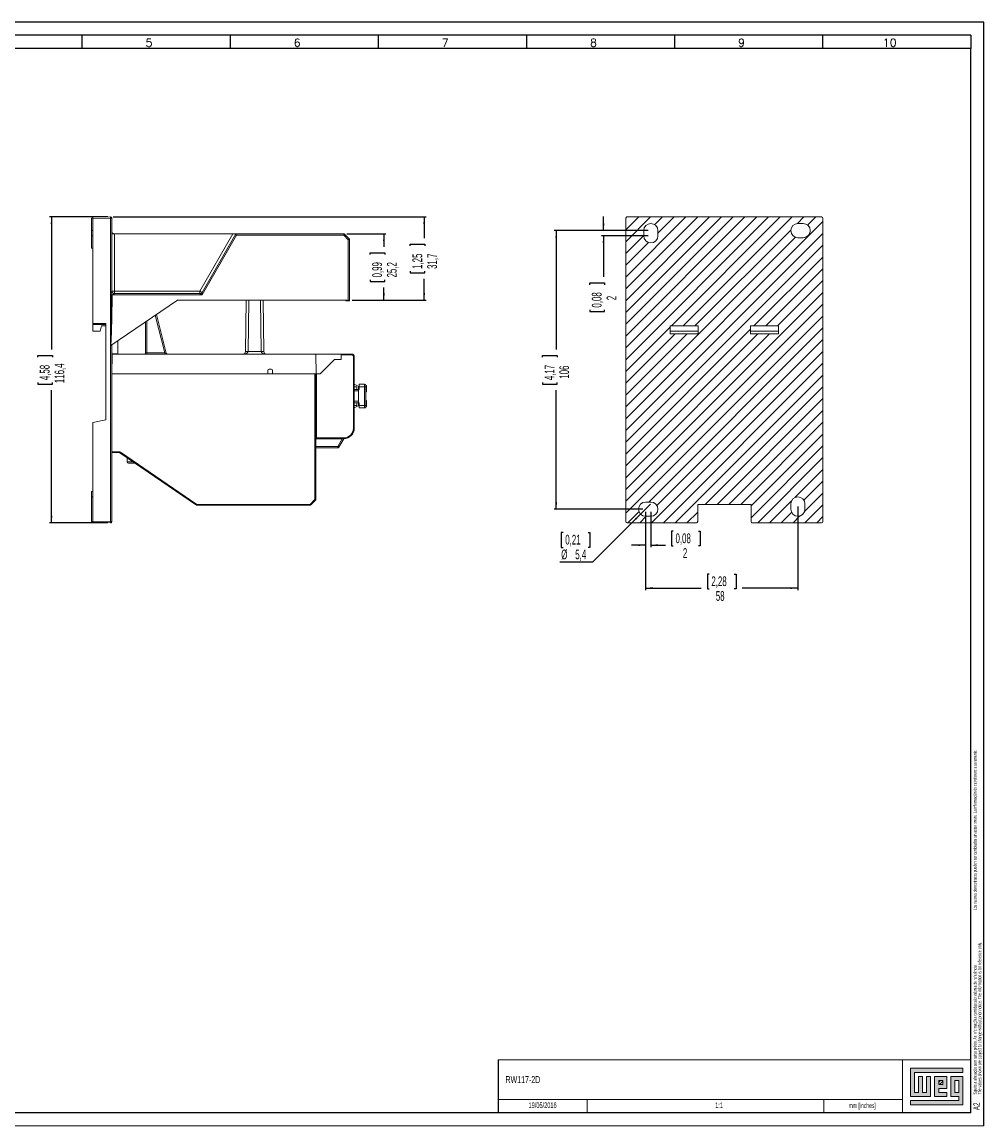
# Model space of a CAD drawing. Header units: millimetres. Extents: x 0 to 594, y 0 to 420.
# Tile 10 of 10: x 228 to 594, y 0 to 420. Entities that reach past the tile are written whole.
import ezdxf

# ---------------------------------------------------------------- set-up
doc = ezdxf.new("R2010")
doc.units = ezdxf.units.MM
doc.layers.add('FORMATO', color=7, linetype='Continuous')
doc.layers.add('LEGENDA', color=7, linetype='Continuous')
doc.styles.add('SLDTEXTSTYLE0', font='ROMANS')
doc.styles.add('SLDTEXTSTYLE1', font='TXT', dxfattribs={"width": 0.605})
doc.styles.add('SLDTEXTSTYLE2', font='TXT', dxfattribs={"width": 0.569583})
doc.dimstyles.new('SLDDIMSTYLE0', dxfattribs={"dimtxt": 3.595646, "dimasz": 2.7, "dimexe": 0, "dimexo": 0.0625, "dimgap": 0.898912, "dimtad": 0, "dimdec": 1, "dimrnd": 1e-09, "dimzin": 12, "dimdsep": 46, "dimtxsty": 'SLDTEXTSTYLE1', "dimsah": 1, "dimcen": 0.09, "dimadec": 0, "dimazin": 3, "dimtfac": 1, "dimtdec": 3, "dimtofl": 0, "dimtmove": 0, "dimatfit": 3, "dimfxl": 0, "dimfrac": 2, "dimtolj": 1, "dimtzin": 12, "dimarcsym": 0})
doc.dimstyles.new('SLDDIMSTYLE1', dxfattribs={"dimtxt": 3.595646, "dimasz": 2.7, "dimexe": 0, "dimexo": 0.0625, "dimgap": 0.898912, "dimtad": 0, "dimdec": 1, "dimrnd": 1e-09, "dimzin": 12, "dimdsep": 46, "dimtxsty": 'SLDTEXTSTYLE1', "dimsah": 1, "dimcen": 0.09, "dimadec": 0, "dimazin": 3, "dimtfac": 1, "dimtdec": 3, "dimtmove": 0, "dimatfit": 0, "dimfxl": 0, "dimfrac": 2, "dimtolj": 1, "dimtzin": 12, "dimarcsym": 0})
doc.dimstyles.new('SLDDIMSTYLE2', dxfattribs={"dimtxt": 3.595646, "dimasz": 2.7, "dimexe": 0, "dimexo": 0.0625, "dimgap": 0.898912, "dimtad": 0, "dimtih": 1, "dimtoh": 1, "dimdec": 1, "dimrnd": 1e-09, "dimzin": 12, "dimdsep": 46, "dimtxsty": 'SLDTEXTSTYLE1', "dimblk1": 'NONE', "dimsah": 1, "dimcen": 0, "dimadec": 0, "dimazin": 3, "dimtfac": 1, "dimtdec": 3, "dimtmove": 0, "dimatfit": 3, "dimldrblk": 'NONE', "dimfxl": 0, "dimfrac": 2, "dimtolj": 1, "dimtzin": 12, "dimarcsym": 0})

# ---------------------------------------------------------------- blocks, each defined once
blk = doc.blocks.new('SW_NOTE_0')
at = {"color": 0, "linetype": 'Continuous', "lineweight": 0, "attachment_point": 1, "rotation": 90}
for s, insert, char_height, style in [('Sujeito a alteração sem aviso prévio. As informações contidas são valores de referência.                                                           Los valores demostrados pueden ser cambiados sin aviso previo. La información és de referencia solamente.', (-1.71, 0), 1.32292, 'SLDTEXTSTYLE2'), ('The values shown are subject to change without prior notice. The information is for reference only.', (0.06, 0), 1.3229, 'SLDTEXTSTYLE1')]:
    blk.add_mtext(s, dxfattribs=dict(at, insert=insert, char_height=char_height, style=style))
blk = doc.blocks.new('_D_5')
at = {"layer": 'FORMATO'}
for p, q in [((351.48, 339.37), (366.31, 339.37)), ((365.56, 339.37), (365.56, 334.54)), ((360.29, 331.55), (360.29, 332.23)), ((360.29, 332.23), (365.89, 332.23)), ((365.89, 332.23), (365.89, 331.55)), ((360.29, 321.99), (360.29, 321.31)), ((360.29, 321.31), (365.89, 321.31)), ((365.89, 321.31), (365.89, 321.99)), ((365.56, 314.17), (365.56, 319.01)), ((353.48, 314.17), (366.31, 314.17))]:
    blk.add_line(p, q, dxfattribs=at)
for points in [[(365.56, 339.37), (365.21, 336.67), (365.91, 336.67)], [(365.56, 314.17), (365.91, 316.87), (365.21, 316.87)]]:
    blk.add_solid(points, dxfattribs=at)
at = {"layer": 'FORMATO', "char_height": 3.704, "attachment_point": 1, "rotation": 90, "style": 'SLDTEXTSTYLE1'}
for s, insert in [('0,99', (361.11, 322.84)), ('25,2', (366.72, 322.84))]:
    blk.add_mtext(s, dxfattribs=dict(at, insert=insert))
blk = doc.blocks.new('_D_6')
at = {"layer": 'FORMATO'}
for p, q in [((260.47, 345.86), (238.26, 345.86)), ((239.01, 345.86), (239.01, 295.44)), ((233.74, 292.45), (233.74, 293.13)), ((233.74, 293.13), (239.33, 293.13)), ((239.33, 293.13), (239.33, 292.45)), ((233.74, 282.89), (233.74, 282.21)), ((233.74, 282.21), (239.33, 282.21)), ((239.33, 282.21), (239.33, 282.89)), ((239.01, 229.48), (239.01, 279.91)), ((260.47, 229.48), (238.26, 229.48))]:
    blk.add_line(p, q, dxfattribs=at)
for points in [[(239.01, 345.86), (238.66, 343.16), (239.36, 343.16)], [(239.01, 229.48), (239.36, 232.18), (238.66, 232.18)]]:
    blk.add_solid(points, dxfattribs=at)
at = {"layer": 'FORMATO', "char_height": 3.704, "attachment_point": 1, "rotation": 90, "style": 'SLDTEXTSTYLE1'}
for s, insert in [('116,4', (240.17, 282.61)), ('4,58', (234.56, 283.74))]:
    blk.add_mtext(s, dxfattribs=dict(at, insert=insert))
blk = doc.blocks.new('_D_7')
at = {"layer": 'FORMATO'}
for p, q in [((262.47, 345.86), (381.63, 345.86)), ((380.88, 345.86), (380.88, 337.78)), ((375.61, 334.8), (375.61, 335.48)), ((375.61, 335.48), (381.2, 335.48)), ((381.2, 335.48), (381.2, 334.8)), ((375.61, 325.24), (375.61, 324.56)), ((375.61, 324.56), (381.2, 324.56)), ((381.2, 324.56), (381.2, 325.24)), ((380.88, 314.17), (380.88, 322.25)), ((353.48, 314.17), (381.63, 314.17))]:
    blk.add_line(p, q, dxfattribs=at)
for points in [[(380.88, 345.86), (380.53, 343.16), (381.23, 343.16)], [(380.88, 314.17), (381.23, 316.87), (380.53, 316.87)]]:
    blk.add_solid(points, dxfattribs=at)
at = {"layer": 'FORMATO', "char_height": 3.704, "attachment_point": 1, "rotation": 90, "style": 'SLDTEXTSTYLE1'}
for s, insert in [('1,25', (376.43, 326.08)), ('31,7', (382.04, 326.08))]:
    blk.add_mtext(s, dxfattribs=dict(at, insert=insert))
blk = doc.blocks.new('_D_9')
at = {"layer": 'FORMATO'}
for p, q in [((466.17, 340.67), (430.42, 340.67)), ((431.17, 340.67), (431.17, 295.44)), ((425.9, 292.45), (425.9, 293.13)), ((425.9, 293.13), (431.5, 293.13)), ((431.5, 293.13), (431.5, 292.45)), ((425.9, 282.89), (425.9, 282.21)), ((425.9, 282.21), (431.5, 282.21)), ((431.5, 282.21), (431.5, 282.89)), ((431.17, 234.67), (431.17, 279.91)), ((464.17, 234.67), (430.42, 234.67))]:
    blk.add_line(p, q, dxfattribs=at)
for points in [[(431.17, 340.67), (430.82, 337.97), (431.52, 337.97)], [(431.17, 234.67), (431.52, 237.37), (430.82, 237.37)]]:
    blk.add_solid(points, dxfattribs=at)
at = {"layer": 'FORMATO', "char_height": 3.704, "attachment_point": 1, "rotation": 90, "style": 'SLDTEXTSTYLE1'}
for s, insert in [('4,17', (426.72, 283.74)), ('106', (432.34, 284.3))]:
    blk.add_mtext(s, dxfattribs=dict(at, insert=insert))
blk = doc.blocks.new('_D_10')
at = {"layer": 'FORMATO'}
for p, q in [((449.17, 340.67), (449.17, 346.07)), ((466.17, 340.67), (448.42, 340.67)), ((466.17, 338.67), (448.42, 338.67)), ((449.17, 338.67), (449.17, 323.06)), ((443.9, 320.08), (443.9, 320.76)), ((443.9, 320.76), (449.5, 320.76)), ((449.5, 320.76), (449.5, 320.08)), ((443.9, 310.52), (443.9, 309.84)), ((443.9, 309.84), (449.5, 309.84)), ((449.5, 309.84), (449.5, 310.52))]:
    blk.add_line(p, q, dxfattribs=at)
for points in [[(449.17, 340.67), (449.52, 343.37), (448.82, 343.37)], [(449.17, 338.67), (448.82, 335.97), (449.52, 335.97)]]:
    blk.add_solid(points, dxfattribs=at)
at = {"layer": 'FORMATO', "attachment_point": 1, "rotation": 90, "style": 'SLDTEXTSTYLE1'}
for s, insert, char_height in [('0,08', (444.72, 311.36), 3.704), ('2', (450.34, 314.17), 3.7)]:
    blk.add_mtext(s, dxfattribs=dict(at, insert=insert, char_height=char_height))
blk = doc.blocks.new('_D_11')
at = {"layer": 'FORMATO'}
for p, q in [((523.17, 235.67), (523.17, 203.9)), ((465.17, 233.67), (465.17, 203.9)), ((489.39, 209.92), (488.71, 209.92)), ((488.71, 209.92), (488.71, 204.33)), ((498.95, 209.92), (499.62, 209.92)), ((499.62, 209.92), (499.62, 204.33)), ((465.17, 204.65), (486.4, 204.65)), ((488.71, 204.33), (489.39, 204.33)), ((499.62, 204.33), (498.95, 204.33)), ((523.17, 204.65), (501.93, 204.65))]:
    blk.add_line(p, q, dxfattribs=at)
for points in [[(465.17, 204.65), (467.87, 204.3), (467.87, 205)], [(523.17, 204.65), (520.47, 205), (520.47, 204.3)]]:
    blk.add_solid(points, dxfattribs=at)
at = {"layer": 'FORMATO', "char_height": 3.704, "attachment_point": 1, "style": 'SLDTEXTSTYLE1'}
for s, insert in [('2,28', (490.23, 209.1)), ('58', (491.92, 203.49))]:
    blk.add_mtext(s, dxfattribs=dict(at, insert=insert))
blk = doc.blocks.new('_D_12')
at = {"layer": 'FORMATO'}
for p, q in [((465.17, 233.67), (465.17, 220.24)), ((467.17, 233.67), (467.17, 220.24)), ((475.73, 226.26), (475.06, 226.26)), ((475.06, 226.26), (475.06, 220.66)), ((485.3, 226.26), (485.97, 226.26)), ((485.97, 226.26), (485.97, 220.66)), ((465.17, 220.99), (459.77, 220.99)), ((467.17, 220.99), (472.75, 220.99)), ((475.06, 220.66), (475.73, 220.66)), ((485.97, 220.66), (485.3, 220.66))]:
    blk.add_line(p, q, dxfattribs=at)
for points in [[(465.17, 220.99), (462.47, 221.34), (462.47, 220.64)], [(467.17, 220.99), (469.87, 220.64), (469.87, 221.34)]]:
    blk.add_solid(points, dxfattribs=at)
at = {"layer": 'FORMATO', "attachment_point": 1, "style": 'SLDTEXTSTYLE1'}
for s, insert, char_height in [('0,08', (476.58, 225.44), 3.704), ('2', (479.39, 219.82), 3.7)]:
    blk.add_mtext(s, dxfattribs=dict(at, insert=insert, char_height=char_height))
blk = doc.blocks.new('_D_13')
at = {"layer": 'FORMATO'}
for p, q in [((467.08, 236.58), (463.26, 232.76)), ((463.26, 232.76), (445.02, 214.52)), ((433.77, 225.73), (433.09, 225.73)), ((433.09, 225.73), (433.09, 220.14)), ((443.33, 225.73), (444.01, 225.73)), ((444.01, 225.73), (444.01, 220.14)), ((433.09, 220.14), (433.77, 220.14)), ((444.01, 220.14), (443.33, 220.14)), ((445.02, 214.52), (432.59, 214.52))]:
    blk.add_line(p, q, dxfattribs=at)
blk.add_solid([(463.26, 232.76), (461.1, 231.1), (461.6, 230.61)], dxfattribs=at)
at = {"layer": 'FORMATO', "char_height": 3.704, "attachment_point": 1, "style": 'SLDTEXTSTYLE1'}
for s, insert in [('0,21', (434.61, 224.91)), ('%%c', (433.08, 219.3)), ('5,4', (438.4, 219.3))]:
    blk.add_mtext(s, dxfattribs=dict(at, insert=insert))
blk = doc.blocks.new('_NONE')

msp = doc.modelspace()

# ---------------------------------------------------------------- hatches: boundary and pattern name
at = {"linetype": 'Continuous', "lineweight": 0}
h = msp.add_hatch(dxfattribs=at)
h.set_pattern_fill('ANSI31', style=0)
edge = h.paths.add_edge_path(flags=0)
edge.add_line((505.82, 229.49), (532.17, 229.49))
edge.add_ellipse((532.17, 229.99), major_axis=(-0.354, 0.354), ratio=0.999695, start_angle=135.0087, end_angle=224.9913)
edge.add_line((532.67, 229.99), (532.67, 345.35))
edge.add_ellipse((532.17, 345.35), major_axis=(0.354, 0.354), ratio=0.999695, start_angle=315.0087, end_angle=404.9913)
edge.add_line((532.17, 345.85), (458.17, 345.85))
edge.add_ellipse((458.17, 345.35), major_axis=(0.354, -0.354), ratio=0.999695, start_angle=135.0087, end_angle=224.9913)
edge.add_line((457.67, 345.35), (457.67, 229.99))
edge.add_ellipse((458.17, 229.99), major_axis=(-0.354, -0.354), ratio=0.999695, start_angle=315.0087, end_angle=404.9913)
edge.add_line((458.17, 229.49), (484.52, 229.49))
edge.add_ellipse((484.52, 229.99), major_axis=(0, -0.5), ratio=0.999848, start_angle=360, end_angle=450)
edge.add_line((485.02, 229.99), (485.02, 236.47))
edge.add_line((485.02, 236.47), (505.32, 236.47))
edge.add_line((505.32, 236.47), (505.32, 229.99))
edge.add_ellipse((505.82, 229.99), major_axis=(0, 0.5), ratio=0.999848, start_angle=90, end_angle=180)
edge = h.paths.add_edge_path(flags=0)
edge.add_arc((467.17, 234.67), 2.7, -90, 90, ccw=False)
edge.add_line((467.17, 231.97), (465.17, 231.97))
edge.add_arc((465.17, 234.67), 2.7, 90, 270, ccw=False)
edge.add_line((465.17, 237.37), (467.17, 237.37))
edge = h.paths.add_edge_path(flags=0)
edge.add_arc((523.17, 236.67), 2.7, 0, 180, ccw=False)
edge.add_line((525.87, 236.67), (525.87, 234.67))
edge.add_arc((523.17, 234.67), 2.7, 180, 360, ccw=False)
edge.add_line((520.47, 234.67), (520.47, 236.67))
h.paths.add_polyline_path([(485.17, 304.37), (485.17, 301.37), (474.57, 301.37), (474.57, 304.37)], flags=0)
h.paths.add_polyline_path([(505.17, 301.37), (505.17, 304.37), (515.77, 304.37), (515.77, 301.37)], flags=0)
edge = h.paths.add_edge_path(flags=0)
edge.add_arc((467.17, 338.67), 2.7, 180, 360, ccw=False)
edge.add_line((464.47, 338.67), (464.47, 340.67))
edge.add_arc((467.17, 340.67), 2.7, 0, 180, ccw=False)
edge.add_line((469.87, 340.67), (469.87, 338.67))
edge = h.paths.add_edge_path(flags=0)
edge.add_arc((523.17, 340.67), 2.7, 90, 270, ccw=False)
edge.add_line((523.17, 343.37), (525.17, 343.37))
edge.add_arc((525.17, 340.67), 2.7, -90, 90, ccw=False)
edge.add_line((525.17, 337.97), (523.17, 337.97))
at = {"linetype": 'Continuous'}
msp.add_hatch(color=7, dxfattribs=at).paths.add_polyline_path([(565.99, 21.93), (565.99, 11.15), (573.69, 11.15), (573.69, 18.85), (572.15, 18.85), (572.15, 12.69), (570.61, 12.69), (570.61, 18.85), (569.07, 18.85), (569.07, 12.69), (567.53, 12.69), (567.53, 20.39), (586.01, 20.39), (586.01, 21.93)], flags=0)
h = msp.add_hatch(color=7, dxfattribs=at)
h.paths.add_polyline_path([(565.99, 8.07), (586.01, 8.07), (586.01, 18.85), (581.39, 18.85), (581.39, 11.15), (584.47, 11.15), (584.47, 9.61), (565.99, 9.61)], flags=0)
h.paths.add_polyline_path([(582.93, 17.31), (584.47, 17.31), (584.47, 12.69), (582.93, 12.69)], flags=0)
h = msp.add_hatch(color=7, dxfattribs=at)
h.paths.add_polyline_path([(579.85, 12.69), (576.77, 12.69), (576.77, 14.23), (579.85, 14.23), (579.85, 18.85), (575.23, 18.85), (575.23, 11.15), (579.85, 11.15)], flags=0)
h.paths.add_polyline_path([(578.31, 15.77), (576.77, 15.77), (576.77, 17.31), (578.31, 17.31)], flags=0)
h = msp.add_hatch(dxfattribs=at)
h.set_pattern_fill('ANSI31', color=8, scale=0.25, style=0)
h.paths.add_polyline_path([(578.31, 15.77), (576.77, 15.77), (576.77, 17.31), (578.31, 17.31)], flags=0)

# ---------------------------------------------------------------- linework, layer by layer
at = {"color": 7, "linetype": 'Continuous', "lineweight": 15}
for p, q in [((254.78, 345.37), (254.17, 345.37)), ((254.78, 345.37), (254.18, 345.37)), ((261.47, 345.86), (254.78, 345.75)), ((261.47, 345.36), (254.78, 345.25)), ((254.78, 345.25), (254.78, 305.37)), ((261.47, 345.86), (261.47, 345.85)), ((261.47, 345.36), (261.47, 229.98)), ((261.98, 317.67), (261.98, 345.36)), ((457.67, 345.35), (457.67, 229.99)), ((532.17, 345.85), (458.17, 345.85)), ((532.67, 345.35), (532.67, 229.99)), ((254.18, 338.67), (254.18, 340.67)), ((254.18, 340.67), (254.78, 340.67)), ((464.47, 340.67), (464.47, 338.67)), ((469.87, 338.67), (469.87, 340.67)), ((525.17, 343.37), (523.17, 343.37)), ((254.18, 338.67), (254.78, 338.67)), ((262.98, 339.37), (262.98, 317.66)), ((262.98, 339.37), (308.03, 339.37)), ((295.49, 317.66), (308.03, 339.37)), ((309.18, 339.37), (296.36, 317.17)), ((309.46, 338.88), (296.36, 316.18)), ((350.48, 339.37), (309.18, 339.37)), ((350.27, 338.88), (309.46, 338.88)), ((351.98, 337.17), (350.27, 338.88)), ((352.48, 337.37), (350.48, 339.37)), ((351.98, 314.17), (351.98, 337.17)), ((352.48, 314.17), (352.48, 337.37)), ((523.17, 337.97), (525.17, 337.97)), ((254.17, 333.97), (254.78, 333.97)), ((261.52, 296.86), (261.69, 316.18)), ((261.69, 316.18), (261.69, 316.18)), ((296.36, 316.18), (262.11, 316.18)), ((262.98, 317.66), (262.98, 316.67)), ((262.98, 317.66), (295.49, 317.66)), ((262.98, 316.67), (262.98, 316.67)), ((295.49, 316.67), (262.98, 316.67)), ((261.6, 296.92), (286.98, 314.17)), ((351.98, 314.17), (286.98, 314.17)), ((312.85, 294.66), (313.07, 314.17)), ((319.61, 314.17), (319.83, 294.66)), ((351.07, 314.17), (351.07, 313.92)), ((352.48, 313.92), (351.07, 313.92)), ((352.48, 314.17), (352.48, 313.92)), ((278.97, 308.73), (282.7, 294.05)), ((254.78, 305.37), (259.68, 305.37)), ((259.68, 304.87), (254.78, 304.87)), ((254.78, 304.87), (254.78, 302.37)), ((257.48, 302.37), (257.98, 304.37)), ((257.98, 304.37), (259.68, 304.37)), ((259.68, 305.37), (259.68, 268.67)), ((274.79, 294.17), (274.79, 305.89)), ((474.57, 304.37), (474.57, 301.37)), ((485.17, 304.37), (474.57, 304.37)), ((485.17, 301.37), (485.17, 304.37)), ((515.77, 304.37), (505.17, 304.37)), ((505.17, 304.37), (505.17, 301.37)), ((515.77, 301.37), (515.77, 304.37)), ((254.78, 302.37), (257.48, 302.37)), ((264.28, 293.77), (264.28, 298.74)), ((485.17, 302.37), (474.57, 302.37)), ((474.57, 301.37), (485.17, 301.37)), ((505.17, 302.37), (515.77, 302.37)), ((505.17, 301.37), (515.77, 301.37)), ((261.56, 296.89), (261.52, 296.86)), ((261.61, 296.92), (261.56, 296.89)), ((261.98, 297.17), (261.98, 286.17)), ((275.29, 293.67), (275.29, 294.17)), ((275.29, 294.17), (282.15, 294.17)), ((282.15, 294.17), (282.15, 293.67)), ((313.85, 294.66), (318.83, 294.66)), ((261.98, 293.77), (264.28, 293.77)), ((261.98, 286.17), (262.04, 293.67)), ((339.64, 293.67), (262.04, 293.67)), ((264.28, 293.67), (264.28, 293.77)), ((339.71, 286.17), (339.64, 293.67)), ((349.24, 293.67), (339.64, 293.67)), ((346.74, 291.67), (341.24, 286.17)), ((341.28, 286.17), (346.78, 291.67)), ((346.78, 291.67), (346.74, 291.67)), ((346.78, 291.67), (349.28, 291.67)), ((349.28, 293.67), (349.24, 293.67)), ((349.24, 291.67), (349.24, 293.67)), ((349.24, 292.97), (349.28, 292.97)), ((349.28, 293.67), (353.28, 293.67)), ((349.28, 293.37), (349.28, 293.67)), ((349.28, 291.67), (349.28, 293.37)), ((353.28, 293.37), (349.28, 293.37)), ((353.28, 293.37), (353.28, 293.67)), ((353.98, 265.47), (353.98, 292.67)), ((353.98, 292.67), (354.28, 292.67)), ((354.28, 292.67), (354.28, 265.47)), ((321.34, 286.17), (261.98, 286.17)), ((261.98, 256.47), (261.98, 286.17)), ((321.34, 287.47), (321.34, 286.17)), ((321.34, 286.17), (323.14, 286.17)), ((322.64, 287.97), (321.84, 287.97)), ((323.14, 287.47), (323.14, 286.17)), ((339.71, 286.17), (323.14, 286.17)), ((339.28, 238.3), (339.28, 286.17)), ((339.58, 286.17), (339.58, 238.17)), ((339.71, 286.17), (339.82, 286.17)), ((341.24, 286.17), (339.82, 286.17)), ((339.88, 286.17), (339.88, 261.77)), ((341.24, 286.17), (341.28, 286.17)), ((356.05, 281.28), (354.28, 282.17)), ((356.13, 282.17), (358.23, 282.17)), ((356.13, 281.17), (356.13, 282.17)), ((358.23, 282.17), (358.23, 281.17)), ((358.63, 281.17), (358.63, 281.77)), ((358.88, 281.77), (358.63, 281.77)), ((358.88, 281.77), (358.88, 280.57)), ((354.28, 281.27), (355.28, 281.27)), ((354.28, 280.17), (355.93, 280.17)), ((355.93, 279.63), (354.28, 279.63)), ((355.28, 281.27), (355.28, 280.17)), ((355.93, 281.17), (356.13, 281.17)), ((355.93, 280.17), (355.93, 281.17)), ((356.13, 280.17), (355.93, 280.17)), ((355.93, 280.17), (355.93, 275.17)), ((356.13, 281.17), (356.13, 280.17)), ((358.23, 281.17), (356.13, 281.17)), ((358.23, 274.17), (358.23, 281.17)), ((358.63, 281.17), (358.23, 281.17)), ((358.63, 281.17), (358.63, 274.17)), ((358.88, 280.57), (358.63, 280.57)), ((358.88, 279.37), (358.63, 279.37)), ((358.88, 279.36), (358.63, 279.36)), ((358.88, 279.37), (358.88, 280.57)), ((354.28, 275.71), (355.93, 275.71)), ((354.28, 275.17), (355.93, 275.17)), ((354.28, 274.07), (355.28, 274.07)), ((354.28, 273.17), (356.05, 274.06)), ((355.28, 275.17), (355.28, 274.07)), ((355.93, 275.17), (356.13, 275.17)), ((355.93, 274.17), (355.93, 275.17)), ((356.13, 274.17), (355.93, 274.17)), ((356.13, 275.17), (356.13, 274.17)), ((356.13, 274.17), (358.23, 274.17)), ((356.13, 273.17), (356.13, 274.17)), ((358.23, 273.17), (356.13, 273.17)), ((358.23, 274.17), (358.23, 273.17)), ((358.23, 274.17), (358.63, 274.17)), ((358.88, 275.97), (358.63, 275.97)), ((358.88, 274.77), (358.63, 274.77)), ((358.63, 273.57), (358.63, 274.17)), ((358.88, 273.57), (358.63, 273.57)), ((358.88, 274.77), (358.88, 275.97)), ((358.88, 274.77), (358.88, 273.57)), ((259.68, 268.67), (254.78, 267.67)), ((254.78, 267.67), (254.78, 230.1)), ((353.98, 265.47), (354.28, 265.47)), ((339.88, 261.77), (339.58, 261.77)), ((339.58, 261.47), (339.88, 261.47)), ((339.88, 261.77), (339.88, 261.47)), ((339.88, 261.77), (350.28, 261.77)), ((350.28, 261.47), (339.88, 261.47)), ((347.97, 258.47), (349.7, 261.47)), ((350.28, 261.47), (348.4, 258.22)), ((350.28, 261.77), (350.28, 261.47)), ((261.98, 256.47), (264.88, 256.47)), ((261.98, 256.17), (261.98, 256.47)), ((264.88, 256.17), (264.88, 256.47)), ((265.22, 256.37), (294.32, 236.47)), ((347.97, 257.97), (339.58, 257.97)), ((347.97, 258.47), (347.97, 257.97)), ((264.88, 256.17), (261.98, 256.17)), ((261.98, 256.16), (261.98, 229.98)), ((294.23, 236.17), (265.05, 256.12)), ((267.78, 254.26), (267.78, 252.67)), ((270.83, 252.17), (268.28, 252.17)), ((254.78, 241.37), (254.17, 241.37)), ((254.78, 239.37), (254.18, 239.37)), ((337.58, 236.17), (294.23, 236.17)), ((294.32, 236.47), (337.45, 236.47)), ((337.45, 236.47), (339.28, 238.3)), ((339.58, 238.17), (337.58, 236.17)), ((467.17, 237.37), (465.17, 237.37)), ((505.32, 236.47), (485.02, 236.47)), ((485.02, 236.47), (485.02, 229.99)), ((505.32, 229.99), (505.32, 236.47)), ((520.47, 236.67), (520.47, 234.67)), ((525.87, 234.67), (525.87, 236.67)), ((465.17, 231.97), (467.17, 231.97)), ((254.17, 229.97), (254.18, 229.97)), ((254.18, 229.97), (254.78, 229.97)), ((254.78, 230.1), (261.47, 229.98)), ((261.47, 229.48), (254.78, 229.6)), ((458.17, 229.49), (484.52, 229.49)), ((505.82, 229.49), (532.17, 229.49))]:
    msp.add_line(p, q, dxfattribs=at)
at = {"color": 8, "linetype": 'Continuous', "lineweight": 15}
for p, q in [((314.07, 314.17), (313.85, 294.66)), ((318.83, 294.66), (318.61, 314.17)), ((282.15, 294.17), (278.53, 308.43)), ((275.29, 306.23), (275.29, 294.17)), ((339.58, 258.47), (347.97, 258.47)), ((267.78, 252.67), (270.09, 252.67))]:
    msp.add_line(p, q, dxfattribs=at)
at = {"color": 7, "linetype": 'Continuous', "lineweight": 0}
for p, q in [((586.01, 21.93), (565.99, 21.93)), ((565.99, 21.93), (565.99, 11.15)), ((586.01, 20.39), (586.01, 21.93)), ((567.53, 20.39), (586.01, 20.39)), ((567.53, 12.69), (567.53, 20.39)), ((570.61, 18.85), (569.07, 18.85)), ((569.07, 18.85), (569.07, 12.69)), ((570.61, 12.69), (570.61, 18.85)), ((573.69, 18.85), (572.15, 18.85)), ((572.15, 18.85), (572.15, 12.69)), ((573.69, 11.15), (573.69, 18.85)), ((579.85, 18.85), (575.23, 18.85)), ((575.23, 18.85), (575.23, 11.15)), ((576.77, 17.31), (578.31, 17.31)), ((576.77, 15.77), (576.77, 17.31)), ((578.31, 17.31), (578.31, 15.77)), ((579.85, 14.23), (579.85, 18.85)), ((586.01, 18.85), (581.39, 18.85)), ((581.39, 18.85), (581.39, 11.15)), ((582.93, 12.69), (582.93, 17.31)), ((582.93, 17.31), (584.47, 17.31)), ((584.47, 17.31), (584.47, 12.69)), ((586.01, 8.07), (586.01, 18.85)), ((569.07, 12.69), (567.53, 12.69)), ((572.15, 12.69), (570.61, 12.69)), ((578.31, 15.77), (576.77, 15.77)), ((576.77, 14.23), (579.85, 14.23)), ((576.77, 12.69), (576.77, 14.23)), ((579.85, 12.69), (576.77, 12.69)), ((579.85, 11.15), (579.85, 12.69)), ((584.47, 12.69), (582.93, 12.69)), ((443, 10), (443, 5)), ((533, 10), (533, 5)), ((565.99, 11.15), (573.69, 11.15)), ((565.99, 9.61), (565.99, 8.07)), ((584.47, 9.61), (565.99, 9.61)), ((575.23, 11.15), (579.85, 11.15)), ((581.39, 11.15), (584.47, 11.15)), ((584.47, 11.15), (584.47, 9.61)), ((565.99, 8.07), (586.01, 8.07))]:
    msp.add_line(p, q, dxfattribs=at)
at = {"color": 7, "linetype": 'Continuous', "lineweight": 15, "flags": 128}
for points in [[(356.13, 281.24), (356.1, 281.25), (356.05, 281.28)], [(356.05, 274.06), (356.1, 274.09), (356.13, 274.11)], [(265.05, 256.12), (265.06, 256.12), (265.07, 256.14), (265.08, 256.16), (265.1, 256.19), (265.13, 256.23), (265.16, 256.27), (265.19, 256.32), (265.22, 256.37)], [(348.4, 258.22), (348.39, 258.23), (348.37, 258.24), (348.33, 258.26), (348.27, 258.3), (348.21, 258.33), (348.13, 258.38), (348.05, 258.42), (347.97, 258.47)], [(294.23, 236.17), (294.23, 236.18), (294.23, 236.19), (294.24, 236.21), (294.25, 236.24), (294.26, 236.28), (294.27, 236.32), (294.29, 236.37), (294.3, 236.42), (294.32, 236.47)], [(337.58, 236.17), (337.57, 236.18), (337.57, 236.19), (337.56, 236.21), (337.55, 236.24), (337.53, 236.28), (337.51, 236.32), (337.49, 236.37), (337.47, 236.42), (337.45, 236.47)], [(339.58, 238.17), (339.57, 238.17), (339.55, 238.18), (339.53, 238.19), (339.49, 238.21), (339.44, 238.23), (339.39, 238.25), (339.33, 238.27), (339.28, 238.3)]]:
    msp.add_lwpolyline(points, dxfattribs=at)
at = {"color": 8, "linetype": 'Continuous', "lineweight": 15}
msp.add_arc((270.94, 345.64), 9.47, 178.6899, 181.6581, dxfattribs=at)
at = {"color": 7, "linetype": 'Continuous', "lineweight": 15}
for centre, radius, start, end in [((467.17, 340.67), 2.7, 0, 180), ((523.17, 340.67), 2.7, 90, 270), ((525.17, 340.67), 2.7, 270, 90), ((467.17, 338.67), 2.7, 180, 0), ((262.98, 317.67), 1, 180, 270), ((312.16, 346.03), 32.9, 239.5676, 241.3015), ((274.29, 294.17), 0.5, 270, 0), ((283.18, 294.17), 0.5, 194.2414, 270), ((311.85, 294.67), 1, 270, 359.3489), ((313.35, 272.66), 22.01, 88.6985, 91.3015), ((319.33, 272.65), 22.01, 88.6985, 91.3015), ((320.83, 294.67), 1, 180.6511, 270), ((353.28, 292.67), 1, 0, 90), ((353.28, 292.67), 0.7, 0, 90), ((321.84, 287.47), 0.5, 90, 180), ((322.64, 287.47), 0.5, 0, 90), ((358.23, 281.77), 0.4, 0, 90), ((358.23, 273.57), 0.4, 270, 0), ((350.28, 265.47), 3.7, 270, 0), ((350.28, 265.47), 4, 270, 0), ((264.88, 255.87), 0.6, 55.6372, 90), ((347.97, 258.47), 0.5, 270, 330), ((264.88, 255.87), 0.3, 55.6372, 90), ((268.28, 252.67), 0.5, 180, 270), ((465.17, 234.67), 2.7, 90, 270), ((467.17, 234.67), 2.7, 270, 90), ((523.17, 236.67), 2.7, 0, 180), ((523.17, 234.67), 2.7, 180, 0), ((261.48, 229.98), 0.5, 269, 0)]:
    msp.add_arc(centre, radius, start, end, dxfattribs=at)
for centre, major_axis, ratio, start_param, end_param in [((458.17, 345.35), (0.354, -0.354), 0.999695, 2.356347, 3.926839), ((532.17, 345.35), (0.354, 0.354), 0.999695, 5.497939, 7.068431), ((275.29, 294.17), (0.5, 0), 0.008727, 3.141593, 4.712389), ((282.15, 294.17), (0.547, -0.123), 0.006725, 4.71795, 6.286599), ((311.85, 294.67), (2, 0), 0.5, 4.712389, 6.271822), ((320.83, 294.67), (2, 0), 0.5, 3.152956, 4.712389), ((458.17, 229.99), (-0.354, -0.354), 0.999695, 5.497939, 7.068431), ((484.52, 229.99), (0, -0.5), 0.999848, 0, 1.570796), ((505.82, 229.99), (0, 0.5), 0.999848, 1.570796, 3.141593), ((532.17, 229.99), (-0.354, 0.354), 0.999695, 2.356347, 3.926839)]:
    msp.add_ellipse(centre, major_axis=major_axis, ratio=ratio, start_param=start_param, end_param=end_param, dxfattribs=at)
for points, knots in [([(254.18, 345.37), (254.18, 345.35), (254.18, 345.32), (254.18, 345.04), (254.18, 344.61), (254.18, 344.02), (254.18, 343.3), (254.18, 342.48), (254.18, 341.6), (254.18, 340.98), (254.18, 340.67)], [0, 0, 0, 0, 0.125, 0.25, 0.375, 0.5, 0.625, 0.75, 0.875, 1, 1, 1, 1]), ([(254.78, 345.25), (254.78, 345.31), (254.78, 345.44), (254.78, 345.61), (254.78, 345.72), (254.78, 345.74), (254.78, 345.75)], [0, 0, 0, 0, 0.252321, 0.500084, 0.748571, 1, 1, 1, 1]), ([(261.98, 345.36), (261.97, 345.42), (261.96, 345.55), (261.86, 345.68), (261.76, 345.77), (261.67, 345.81), (261.57, 345.85), (261.5, 345.85), (261.47, 345.85)], [0, 0, 0, 0, 0.238169, 0.485272, 0.611895, 0.739848, 0.869156, 1, 1, 1, 1]), ([(261.98, 345.36), (261.97, 345.36), (261.95, 345.36), (261.83, 345.36), (261.67, 345.36), (261.53, 345.36), (261.47, 345.36)], [0, 0, 0, 0, 0.249997, 0.500004, 0.749991, 1, 1, 1, 1]), ([(262.98, 339.37), (262.84, 339.39), (262.58, 339.42), (262.25, 339.65), (262.02, 339.98), (261.99, 340.24), (261.98, 340.37)], [0, 0, 0, 0, 0.250003, 0.500003, 0.750005, 1, 1, 1, 1]), ([(254.18, 333.97), (254.18, 333.99), (254.18, 334.02), (254.18, 334.3), (254.18, 334.74), (254.18, 335.33), (254.18, 336.04), (254.18, 336.86), (254.18, 337.75), (254.18, 338.36), (254.18, 338.67)], [0, 0, 0, 0, 0.125, 0.25, 0.375, 0.5, 0.625, 0.75, 0.875, 1, 1, 1, 1]), ([(262.98, 339.37), (262.84, 339.37), (262.58, 339.37), (262.25, 339.37), (262.02, 339.38), (261.99, 339.38), (261.98, 339.38)], [0, 0, 0, 0, 0.250003, 0.500003, 0.750004, 1, 1, 1, 1]), ([(308.03, 339.37), (308.17, 339.37), (308.45, 339.37), (308.76, 339.37), (308.97, 339.37), (309.08, 339.37), (309.16, 339.37), (309.17, 339.37), (309.18, 339.37)], [0, 0, 0, 0, 0.249496, 0.499101, 0.62577, 0.749971, 0.873441, 1, 1, 1, 1]), ([(309.46, 338.88), (309.43, 338.94), (309.36, 339.06), (309.28, 339.2), (309.23, 339.28), (309.2, 339.33), (309.18, 339.37), (309.18, 339.37), (309.18, 339.37)], [0, 0, 0, 0, 0.249702, 0.499484, 0.630478, 0.750487, 0.87312, 1, 1, 1, 1]), ([(350.27, 338.88), (350.28, 338.92), (350.31, 338.99), (350.36, 339.11), (350.41, 339.21), (350.44, 339.29), (350.46, 339.34), (350.47, 339.37), (350.47, 339.37), (350.48, 339.37)], [0, 0, 0, 0, 0.156554, 0.292042, 0.499343, 0.629374, 0.755765, 0.879094, 1, 1, 1, 1]), ([(352.48, 337.37), (352.47, 337.37), (352.47, 337.37), (352.44, 337.36), (352.39, 337.34), (352.31, 337.31), (352.21, 337.26), (352.09, 337.22), (352.02, 337.18), (351.98, 337.17)], [0, 0, 0, 0, 0.118347, 0.24208, 0.368822, 0.499169, 0.707022, 0.842939, 1, 1, 1, 1]), ([(262.11, 316.18), (262.11, 315.86), (262.1, 315.16), (262.08, 314.04), (262.06, 312.75), (262.03, 311.28), (262.01, 309.8), (261.98, 308.46), (261.96, 307.42), (261.94, 306.41), (261.91, 304.81), (261.85, 302.56), (261.75, 299.76), (261.66, 297.89), (261.62, 296.93)], [0, 0, 0, 0, 0.049623, 0.108018, 0.175185, 0.251307, 0.336781, 0.405754, 0.459886, 0.499178, 0.562711, 0.708791, 0.850413, 1, 1, 1, 1]), ([(261.69, 316.18), (261.72, 316.45), (261.77, 316.86), (261.89, 317.31), (261.94, 317.52), (261.97, 317.62), (261.97, 317.65), (261.98, 317.67)], [0, 0, 0, 0, 0.497108, 0.753353, 0.877171, 0.936938, 1, 1, 1, 1]), ([(261.69, 316.18), (261.76, 316.18), (261.89, 316.18), (262.04, 316.18), (262.11, 316.18)], [0, 0, 0, 0, 0.495195, 1, 1, 1, 1]), ([(261.98, 317.67), (261.99, 317.54), (262.02, 317.27), (262.25, 316.95), (262.58, 316.72), (262.84, 316.69), (262.98, 316.67)], [0, 0, 0, 0, 0.249996, 0.499998, 0.749998, 1, 1, 1, 1]), ([(262.98, 317.66), (262.84, 317.66), (262.58, 317.66), (262.25, 317.67), (262.02, 317.67), (261.99, 317.67), (261.98, 317.67)], [0, 0, 0, 0, 0.250002, 0.500002, 0.750003, 1, 1, 1, 1]), ([(262.98, 316.67), (262.97, 316.67), (262.96, 316.66), (262.91, 316.63), (262.78, 316.58), (262.58, 316.49), (262.36, 316.39), (262.21, 316.31), (262.14, 316.24), (262.12, 316.2), (262.11, 316.18)], [0, 0, 0, 0, 0.062125, 0.124737, 0.250044, 0.499699, 0.74937, 0.875471, 0.936907, 1, 1, 1, 1]), ([(295.49, 317.66), (295.49, 317.53), (295.49, 317.27), (295.49, 316.95), (295.49, 316.72), (295.49, 316.69), (295.49, 316.67)], [0, 0, 0, 0, 0.249999, 0.499999, 0.75, 1, 1, 1, 1]), ([(295.49, 316.67), (295.58, 316.68), (295.75, 316.69), (296, 316.8), (296.21, 316.96), (296.31, 317.1), (296.36, 317.17)], [0, 0, 0, 0, 0.250002, 0.499999, 0.750004, 1, 1, 1, 1]), ([(296.36, 316.18), (296.18, 316.28), (295.92, 316.43), (295.65, 316.59), (295.54, 316.65), (295.5, 316.67), (295.5, 316.67), (295.49, 316.67)], [0, 0, 0, 0, 0.499174, 0.748944, 0.874674, 0.936166, 1, 1, 1, 1]), ([(296.36, 317.17), (296.36, 317.17), (296.36, 317.16), (296.36, 317.12), (296.36, 317), (296.36, 316.68), (296.36, 316.38), (296.36, 316.18)], [0, 0, 0, 0, 0.0637546, 0.125342, 0.2510285, 0.5008162, 1, 1, 1, 1]), ([(352.48, 314.17), (352.47, 314.17), (352.45, 314.17), (352.34, 314.17), (352.17, 314.17), (352.04, 314.17), (351.98, 314.17)], [0, 0, 0, 0, 0.249998, 0.499992, 0.749994, 1, 1, 1, 1]), ([(254.78, 304.87), (254.78, 304.94), (254.78, 305.07), (254.78, 305.23), (254.78, 305.35), (254.78, 305.36), (254.78, 305.37)], [0, 0, 0, 0, 0.25, 0.5, 0.750001, 1, 1, 1, 1]), ([(254.18, 239.49), (254.18, 239.66), (254.18, 240.08), (254.18, 240.6), (254.18, 241.04), (254.18, 241.32), (254.18, 241.35), (254.18, 241.37)], [0, 0, 0, 0, 0.150484, 0.362863, 0.575242, 0.787621, 1, 1, 1, 1]), ([(254.18, 229.97), (254.18, 229.99), (254.18, 230.02), (254.18, 230.3), (254.18, 230.74), (254.18, 231.33), (254.18, 232.04), (254.18, 232.86), (254.18, 233.75), (254.18, 234.67), (254.18, 235.6), (254.18, 236.48), (254.18, 237.3), (254.18, 238.02), (254.18, 238.61), (254.18, 239.04), (254.18, 239.32), (254.18, 239.35), (254.18, 239.37)], [0, 0, 0, 0, 0.0625, 0.1249999, 0.1875, 0.25, 0.3124999, 0.3749999, 0.4375001, 0.5000001, 0.5625001, 0.625, 0.6875, 0.7500001, 0.8125002, 0.8750001, 0.9375, 1, 1, 1, 1]), ([(254.78, 230.1), (254.78, 230.03), (254.78, 229.9), (254.78, 229.74), (254.78, 229.62), (254.78, 229.61), (254.78, 229.6)], [0, 0, 0, 0, 0.249991, 0.499976, 0.74997, 1, 1, 1, 1]), ([(261.47, 229.98), (261.47, 229.92), (261.46, 229.78), (261.46, 229.62), (261.46, 229.5), (261.47, 229.49), (261.47, 229.48)], [0, 0, 0, 0, 0.249997, 0.499999, 0.749998, 1, 1, 1, 1]), ([(261.47, 229.98), (261.53, 229.98), (261.67, 229.98), (261.83, 229.98), (261.95, 229.98), (261.97, 229.98), (261.98, 229.98)], [0, 0, 0, 0, 0.250009, 0.499996, 0.750003, 1, 1, 1, 1])]:
    msp.add_open_spline(points, degree=3, knots=knots, dxfattribs=at)
at = {"layer": 'FORMATO'}
for p, q in [((594, 420), (0, 420)), ((594, 0), (594, 420)), ((589, 415), (25, 415)), ((250.6, 415), (250.6, 410)), ((307, 415), (307, 410)), ((363.4, 415), (363.4, 410)), ((419.8, 415), (419.8, 410)), ((476.2, 415), (476.2, 410)), ((532.6, 415), (532.6, 410)), ((589, 415), (589, 410)), ((589, 410), (25, 410)), ((589, 5), (589, 410)), ((409, 25.1), (409, 5)), ((589, 5), (25, 5))]:
    msp.add_line(p, q, dxfattribs=at)
at = {"layer": 'FORMATO', "lineweight": 0}
for p, q in [((409, 25.1), (589, 25.1)), ((563, 25), (563, 5)), ((409, 10), (443, 10)), ((443, 10), (563, 10)), ((0, 0), (594, 0))]:
    msp.add_line(p, q, dxfattribs=at)

# ---------------------------------------------------------------- block references
at = {"color": 7, "linetype": 'Continuous', "lineweight": 0}
msp.add_blockref('SW_NOTE_0', (591.64, 11.96), dxfattribs=at)

# ---------------------------------------------------------------- texts
at = {"layer": 'FORMATO'}
for s, insert, char_height, attachment_point, style in [('5', (276.13, 413.64), 3, 2, 'SLDTEXTSTYLE0'), ('6', (332.53, 413.64), 3, 2, 'SLDTEXTSTYLE0'), ('7', (388.93, 413.64), 3, 2, 'SLDTEXTSTYLE0'), ('8', (445.33, 413.64), 3, 2, 'SLDTEXTSTYLE0'), ('9', (501.73, 413.64), 3, 2, 'SLDTEXTSTYLE0'), ('10', (558.11, 413.64), 3, 2, 'SLDTEXTSTYLE0'), ('mm [inches]', (542.49, 8.71), 1.9, 1, 'SLDTEXTSTYLE1')]:
    msp.add_mtext(s, dxfattribs=dict(at, insert=insert, char_height=char_height, attachment_point=attachment_point, style=style))
at = {"layer": 'LEGENDA', "style": 'SLDTEXTSTYLE1'}
for s, insert, char_height, attachment_point in [('RW117-2D', (411.86, 18.96), 2.646, 1), ('19/05/2016', (425.97, 8.94), 2.117, 2), ('1:1', (493.16, 8.94), 2.117, 2)]:
    msp.add_mtext(s, dxfattribs=dict(at, insert=insert, char_height=char_height, attachment_point=attachment_point))
at = {"layer": 'LEGENDA', "insert": (589.98, 5.98), "char_height": 2.381, "attachment_point": 1, "rotation": 90, "style": 'SLDTEXTSTYLE1'}
msp.add_mtext('A2', dxfattribs=at)

# ---------------------------------------------------------------- dimensions: what is measured, and where the dimension line sits
at = {"layer": 'FORMATO'}
for base, p1, p2, angle, dimstyle, picture, middle in [((239.01, 229.48), (261.47, 345.86), (261.47, 229.48), 270, 'SLDDIMSTYLE0', '_D_6', (239.01, 287.67)), ((380.88, 314.17), (261.47, 345.86), (352.48, 314.17), 90, 'SLDDIMSTYLE0', '_D_7', (380.88, 330.02)), ((449.17, 340.67), (467.17, 338.67), (467.17, 340.67), 90, 'SLDDIMSTYLE1', '_D_10', (449.17, 315.3)), ((431.17, 234.67), (467.17, 340.67), (465.17, 234.67), 90, 'SLDDIMSTYLE0', '_D_9', (431.17, 287.67)), ((365.56, 314.17), (350.48, 339.37), (352.48, 314.17), 90, 'SLDDIMSTYLE0', '_D_5', (365.56, 326.77)), ((467.17, 220.99), (465.17, 234.67), (467.17, 234.67), 0, 'SLDDIMSTYLE1', '_D_12', (480.52, 220.99))]:
    dim = msp.add_linear_dim(base=base, p1=p1, p2=p2, angle=angle, dimstyle=dimstyle, dxfattribs=at)
    dim.commit()
    dim.dimension.update_dxf_attribs({"geometry": picture, "text_midpoint": middle, "dimtype": 160})
dim = msp.add_diameter_dim_2p(p1=(467.08, 236.58), p2=(463.26, 232.76), dimstyle='SLDDIMSTYLE2', dxfattribs=at)
dim.commit()
dim.dimension.update_dxf_attribs({"geometry": '_D_13', "text_midpoint": (438.55, 220.47), "dimtype": 163})
dim = msp.add_linear_dim(base=(523.17, 204.65), p1=(465.17, 234.67), p2=(523.17, 236.67), dimstyle='SLDDIMSTYLE0', dxfattribs=at)
dim.commit()
dim.dimension.update_dxf_attribs({"geometry": '_D_11', "text_midpoint": (494.17, 204.65), "dimtype": 160})

doc.saveas('drawing.dxf')
